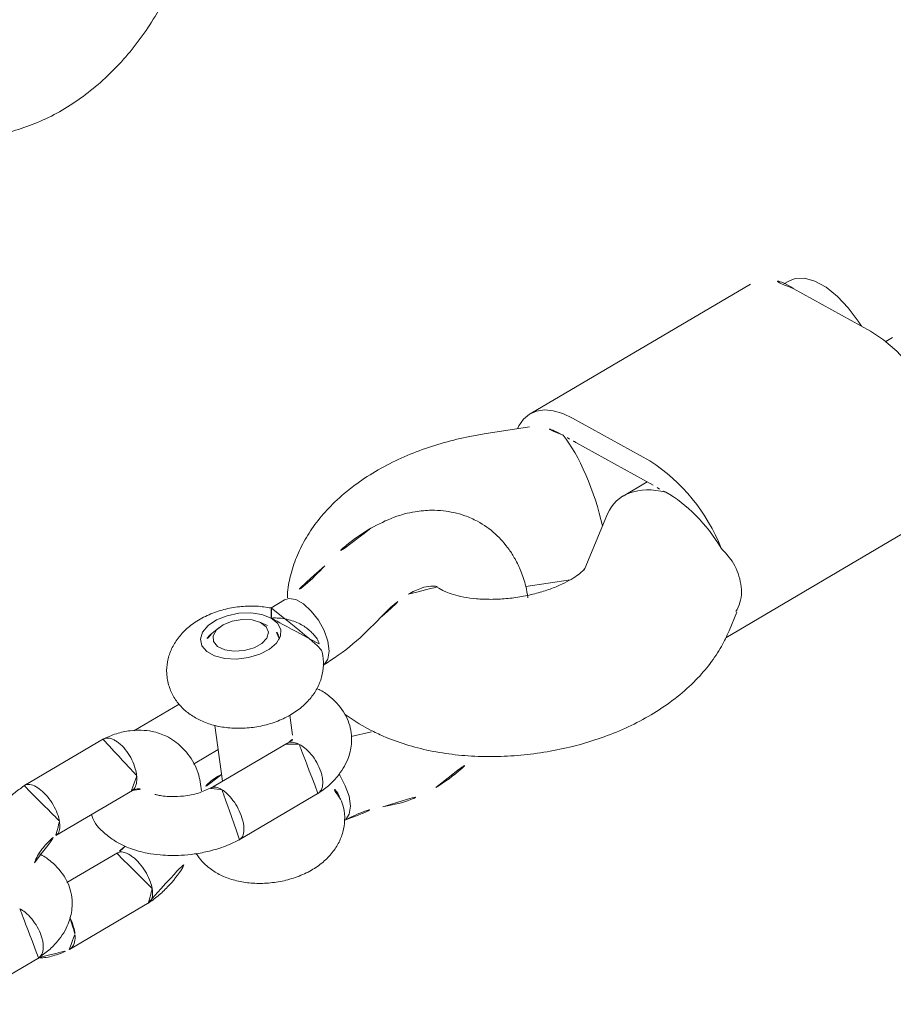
# Model space of a CAD drawing. Extents: x 5459245 to 5462690, y 5971016 to 5972523.
# Tile 90 of 198: x 5462451.1002 to 5462451.1891, y 5972212.3236 to 5972212.4238. Entities that reach past the tile are written whole.
import ezdxf

# ---------------------------------------------------------------- set-up
doc = ezdxf.new("R2010")
doc.units = 0
doc.layers.add('A_MAŁA ARCHITEKTURA', color=195, linetype='CONTINUOUS', lineweight=9)

# ---------------------------------------------------------------- blocks, each defined once
blk = doc.blocks.new('A$C43995eb0')
at = {"layer": 'A_MAŁA ARCHITEKTURA', "linetype": 'Continuous'}
for p, q in [((3277.83, -1013.05), (3256.74, -999.64)), ((3242.91, -1011.83), (3243.59, -1012.26)), ((3277.05, -1013.06), (3274.99, -1013.22)), ((3243.06, -1023.1), (3243.36, -1014.14)), ((3242.54, -1023.8), (3243.09, -1024.15)), ((3267.37, -1026.7), (3267.07, -1035.66)), ((3244.64, -1027.17), (3266.61, -1041.14)), ((3267.35, -1027.38), (3269.76, -1028.91)), ((3265.03, -1037.08), (3265.33, -1028.12)), ((3272.07, -1029.49), (3278.26, -1029.02)), ((3282.46, -1033.52), (3279.77, -1029.8)), ((3267.82, -1040.58), (3270.56, -1044.37)), ((3286.65, -1040.86), (3286.63, -1041.32)), ((3302.6, -1042.29), (3302.65, -1040.96)), ((3302.76, -1040.8), (3304.13, -1042.39)), ((3302.4, -1043.99), (3302.6, -1042.29)), ((3318.67, -1047.76), (3310.73, -1042.71)), ((3306.72, -1047.78), (3305.03, -1048.96)), ((3307.73, -1047.91), (3315.38, -1052.78)), ((3309.43, -1055.27), (3314.14, -1051.99)), ((3298.62, -1053.43), (3298.56, -1053.47)), ((3336.46, -1058.07), (3328.51, -1053.01)), ((3294.82, -1054.77), (3296.21, -1055.65)), ((3313.94, -1055.42), (3311.47, -1053.85)), ((3297.95, -1055.12), (3298, -1055.99)), ((3325.5, -1058.2), (3330.52, -1061.4)), ((3300.4, -1059.44), (3301.2, -1059.78)), ((3302.96, -1059.78), (3303.02, -1059.74)), ((3309.15, -1059.48), (3313.67, -1062.35)), ((3326.77, -1064.59), (3319.13, -1059.73)), ((3346.51, -1065.47), (3338.56, -1060.41)), ((3315.81, -1064.73), (3323.76, -1069.78))]:
    blk.add_line(p, q, dxfattribs=at)
at = {"layer": 'A_MAŁA ARCHITEKTURA', "linetype": 'Continuous', "flags": 128}
for points in [[(3243.36, -1014.14), (3243.53, -1012.54), (3243.96, -1010.82), (3244.62, -1009.03), (3245.49, -1007.24), (3246.55, -1005.51), (3247.75, -1003.89), (3249.06, -1002.45), (3250.42, -1001.22), (3251.8, -1000.26), (3253.15, -999.59), (3254.42, -999.24), (3255.57, -999.22), (3256.56, -999.53), (3256.74, -999.64)], [(3242.54, -1023.8), (3242.06, -1023.38), (3241.61, -1022.55), (3241.4, -1021.47), (3241.44, -1020.18), (3241.74, -1018.74), (3242.27, -1017.22), (3243.02, -1015.69), (3243.32, -1015.17)], [(3268.54, -1041.59), (3268.23, -1041.6), (3267.4, -1041.49), (3266.67, -1041.18), (3266.07, -1040.69), (3265.59, -1040.02), (3265.26, -1039.18), (3265.07, -1038.19), (3265.03, -1037.08)], [(3311.89, -1039.06), (3311.24, -1038.99), (3310.47, -1039.26), (3309.64, -1039.83), (3308.85, -1040.66), (3308.17, -1041.65), (3308.09, -1041.8)], [(3298.97, -1048.24), (3298.82, -1048.17), (3298.18, -1048.1), (3297.4, -1048.37), (3296.58, -1048.94), (3295.79, -1049.77), (3295.1, -1050.76), (3294.6, -1051.83), (3294.31, -1052.86), (3294.28, -1053.77), (3294.51, -1054.45), (3294.82, -1054.77)], [(3297.1, -1055.14), (3297.2, -1056.14), (3297.57, -1057.21), (3298.16, -1058.28), (3298.92, -1059.24), (3299.8, -1060), (3300.7, -1060.51), (3301.55, -1060.7), (3302.28, -1060.58), (3302.81, -1060.14), (3303.11, -1059.43), (3303.14, -1058.51), (3302.9, -1057.46), (3302.42, -1056.38), (3301.73, -1055.36), (3300.9, -1054.48), (3300, -1053.84), (3299.12, -1053.49), (3298.32, -1053.45), (3297.68, -1053.73), (3297.26, -1054.32), (3297.1, -1055.14)], [(3299.1, -1054.6), (3299.83, -1054.8), (3300.6, -1055.31), (3301.29, -1056.07), (3301.82, -1056.96), (3302.12, -1057.87), (3302.14, -1058.68), (3301.88, -1059.28), (3301.38, -1059.58), (3300.7, -1059.54), (3299.94, -1059.18), (3299.2, -1058.54), (3298.57, -1057.7), (3298.15, -1056.78), (3297.99, -1055.9), (3298.12, -1055.19), (3298.5, -1054.73), (3299.1, -1054.6)]]:
    blk.add_lwpolyline(points, dxfattribs=at)
at = {"layer": 'A_MAŁA ARCHITEKTURA', "linetype": 'Continuous'}
for centre, radius, start, end in [((3283.84, -1029.97), 18.6, 138.3685, 174.2751), ((3247.38, -1023.76), 4.37, 171.3456, 231.1471), ((3273.33, -1025.41), 5.91, 177.9481, 184.9049), ((3274.95, -1026.96), 7.59, 172.0859, 177.9766), ((3272.98, -1035.87), 5.91, 177.9481, 184.9049), ((3274.6, -1037.42), 7.59, 172.0859, 177.9766), ((3299.7, -1054.84), 1.78, 127.1706, 188.9862), ((3302.06, -1058.18), 1.82, 241.6159, 301.7641)]:
    blk.add_arc(centre, radius, start, end, dxfattribs=at)
for centre, major_axis, ratio, start_param, end_param in [((3272.86, -1021.41), (3.72, 8.01), 0.497129, 1.318332, 2.277197), ((3272.86, -1021.41), (2, 7.98), 0.666815, 2.224133, 3.359958), ((3272.47, -1033.36), (5.58, 5.92), 0.277537, 1.120711, 2.495562), ((3272.47, -1033.36), (3.72, 8.01), 0.497129, 2.277197, 2.870163)]:
    blk.add_ellipse(centre, major_axis=major_axis, ratio=ratio, start_param=start_param, end_param=end_param, dxfattribs=at)
for points, knots in [([(3274.99, -1013.33), (3274.65, -1013.33), (3273.57, -1013.34), (3272.01, -1014.24), (3270.58, -1015.76), (3270.13, -1017.07), (3269.94, -1017.62)], [0, 0, 0, 0, 0.14161, 0.452356, 0.768709, 1, 1, 1, 1]), ([(3302.65, -1040.96), (3302.64, -1040.48), (3302.62, -1039.2), (3302.35, -1037.07), (3301.8, -1034.6), (3300.99, -1032.13), (3299.95, -1029.69), (3298.69, -1027.32), (3297.25, -1025.03), (3295.64, -1022.87), (3293.87, -1020.85), (3291.95, -1018.98), (3289.9, -1017.31), (3287.72, -1015.85), (3285.43, -1014.65), (3283.15, -1013.77), (3280.93, -1013.23), (3278.92, -1012.99), (3277.64, -1013.04), (3277.05, -1013.06)], [0, 0, 0, 0, 0.036705, 0.097613, 0.159118, 0.220896, 0.282423, 0.343619, 0.404602, 0.465584, 0.526781, 0.588414, 0.650754, 0.714031, 0.778318, 0.843239, 0.899823, 0.954207, 1, 1, 1, 1]), ([(3278.13, -1029.03), (3278.12, -1029.02), (3278.1, -1029.02), (3278.4, -1029.09), (3278.94, -1029.31), (3279.7, -1029.73), (3280.59, -1030.36), (3281.57, -1031.2), (3282.58, -1032.23), (3283.57, -1033.43), (3284.48, -1034.74), (3285.25, -1036.1), (3285.87, -1037.44), (3286.3, -1038.68), (3286.55, -1039.74), (3286.64, -1040.46), (3286.65, -1040.75), (3286.65, -1040.86)], [0, 0, 0, 0, 0.036748, 0.102393, 0.167314, 0.233461, 0.301766, 0.372569, 0.445617, 0.520331, 0.595992, 0.671821, 0.746826, 0.820352, 0.891948, 0.961581, 1, 1, 1, 1]), ([(3304.83, -1032.38), (3303.9, -1031.84), (3302.47, -1031.02), (3300.78, -1030.55), (3300.2, -1030.39)], [0, 0, 0, 0, 0.657585, 1, 1, 1, 1]), ([(3309.03, -1036.28), (3308.5, -1035.61), (3307.36, -1034.15), (3305.72, -1033), (3304.83, -1032.38)], [0, 0, 0, 0, 0.461815, 1, 1, 1, 1]), ([(3283.38, -1032.82), (3283.05, -1033.06), (3282.27, -1033.63), (3281.31, -1034.63), (3280.47, -1035.71), (3279.68, -1037.04), (3279, -1038.76), (3278.73, -1040.66), (3278.82, -1042.26), (3279.05, -1043.45), (3279.41, -1044.56), (3279.94, -1045.74), (3280.84, -1047.16), (3282.27, -1048.79), (3283.63, -1049.76), (3284.35, -1050.28)], [0, 0, 0, 0, 0.054356, 0.129653, 0.195009, 0.249006, 0.352363, 0.462193, 0.530863, 0.588397, 0.639494, 0.699172, 0.781475, 0.883377, 1, 1, 1, 1]), ([(3312.05, -1039.15), (3311.41, -1038.68), (3310.18, -1037.78), (3309.41, -1036.78), (3309.04, -1036.3)], [0, 0, 0, 0, 0.523565, 1, 1, 1, 1]), ([(3321.9, -1051.03), (3322.07, -1050.72), (3322.42, -1050.05), (3322.68, -1048.9), (3322.75, -1047.63), (3322.57, -1046.26), (3322.14, -1044.85), (3321.46, -1043.44), (3320.57, -1042.1), (3319.49, -1040.9), (3318.28, -1039.91), (3317, -1039.18), (3315.7, -1038.74), (3314.42, -1038.58), (3313.17, -1038.69), (3311.97, -1039.09), (3310.96, -1039.69), (3310.48, -1040.25), (3310.28, -1040.48)], [0, 0, 0, 0, 0.049475, 0.107064, 0.167217, 0.231476, 0.299795, 0.369816, 0.44009, 0.511261, 0.58438, 0.652729, 0.717542, 0.778481, 0.837024, 0.894419, 0.957194, 1, 1, 1, 1]), ([(3310.29, -1040.49), (3310.1, -1040.71), (3309.71, -1041.16), (3309.58, -1041.82), (3309.52, -1042.16)], [0, 0, 0, 0, 0.474285, 1, 1, 1, 1]), ([(3288.59, -1043.82), (3288.17, -1043.52), (3287.4, -1042.98), (3286.81, -1042.21), (3286.57, -1041.68), (3286.54, -1041.46), (3286.54, -1041.4)], [0, 0, 0, 0, 0.368153, 0.675508, 0.914775, 1, 1, 1, 1]), ([(3286.63, -1041.32), (3286.63, -1041.38), (3286.61, -1041.52), (3286.61, -1041.51), (3286.61, -1041.5)], [0, 0, 0, 0, 0.474144, 1, 1, 1, 1]), ([(3310.88, -1042.8), (3310.47, -1042.59), (3309.66, -1042.16), (3308.12, -1041.7), (3306.46, -1041.57), (3304.92, -1041.92), (3303.52, -1042.67), (3302.23, -1043.98), (3301.55, -1045.73), (3301.34, -1046.99), (3301.36, -1047.53), (3301.37, -1047.62)], [0, 0, 0, 0, 0.093668, 0.183639, 0.340969, 0.465102, 0.557983, 0.714513, 0.884781, 0.98106, 1, 1, 1, 1]), ([(3310.82, -1042.78), (3310.67, -1042.71), (3310.35, -1042.58), (3309.81, -1042.73), (3309.36, -1042.98), (3309.02, -1043.23), (3308.57, -1043.65), (3308.05, -1044.3), (3307.56, -1045.2), (3307.29, -1046.05), (3307.24, -1046.55), (3307.24, -1046.75), (3307.24, -1046.76)], [0, 0, 0, 0, 0.130707, 0.269155, 0.337621, 0.406081, 0.474541, 0.612953, 0.75138, 0.889859, 0.994469, 1, 1, 1, 1]), ([(3270.56, -1044.37), (3270.85, -1044.76), (3271.68, -1045.88), (3273.18, -1047.62), (3275.07, -1049.51), (3277.1, -1051.21), (3279.26, -1052.7), (3281.54, -1053.94), (3283.82, -1054.86), (3286.04, -1055.45), (3288.14, -1055.73), (3290.17, -1055.73), (3292.12, -1055.44), (3293.58, -1055.06), (3294.33, -1054.7), (3294.51, -1054.61)], [0, 0, 0, 0, 0.04862, 0.137096, 0.226181, 0.316236, 0.407607, 0.50045, 0.594382, 0.676754, 0.755957, 0.832161, 0.905976, 0.978128, 1, 1, 1, 1]), ([(3291.99, -1045.26), (3291.37, -1045.07), (3290.12, -1044.69), (3289.1, -1044.11), (3288.59, -1043.82)], [0, 0, 0, 0, 0.503446, 1, 1, 1, 1]), ([(3298.96, -1048.24), (3297.89, -1047.63), (3295.75, -1046.43), (3293.24, -1045.65), (3292, -1045.26)], [0, 0, 0, 0, 0.501623, 1, 1, 1, 1]), ([(3307.83, -1047.92), (3307.75, -1047.89), (3307.5, -1047.8), (3307.3, -1047.39), (3307.24, -1046.98), (3307.24, -1046.77), (3307.24, -1046.76)], [0, 0, 0, 0, 0.210361, 0.650161, 0.982436, 1, 1, 1, 1]), ([(3296.19, -1055.62), (3296.34, -1056.08), (3296.65, -1057.03), (3297.41, -1058.4), (3298.36, -1059.7), (3299.51, -1060.84), (3300.77, -1061.75), (3302.08, -1062.38), (3303.37, -1062.71), (3304.64, -1062.77), (3305.86, -1062.56), (3307.02, -1062.06), (3308.02, -1061.29), (3308.81, -1060.31), (3309.33, -1059.21), (3309.62, -1058.01), (3309.68, -1056.73), (3309.5, -1055.37), (3309.07, -1053.96), (3308.4, -1052.55), (3307.51, -1051.21), (3306.43, -1050.01), (3305.22, -1049.02), (3303.93, -1048.29), (3302.64, -1047.85), (3301.36, -1047.68), (3300.11, -1047.79), (3298.91, -1048.19), (3297.9, -1048.8), (3297.41, -1049.36), (3297.22, -1049.59)], [0, 0, 0, 0, 0.037225, 0.076495, 0.115956, 0.156121, 0.197664, 0.235336, 0.270718, 0.304227, 0.336696, 0.368729, 0.403105, 0.43584, 0.46776, 0.500011, 0.533699, 0.569686, 0.607947, 0.647161, 0.686517, 0.726376, 0.767325, 0.805603, 0.8419, 0.876028, 0.908814, 0.940957, 0.976113, 1, 1, 1, 1]), ([(3307.15, -1047.55), (3307.13, -1047.56), (3307.06, -1047.6), (3307.19, -1047.63), (3307.42, -1047.74), (3307.66, -1047.87), (3307.77, -1047.94)], [0, 0, 0, 0, 0.1278875, 0.517553, 0.7701735, 1, 1, 1, 1]), ([(3318.64, -1047.74), (3318.49, -1047.68), (3318.19, -1047.56), (3317.66, -1047.72), (3317.21, -1047.98), (3316.87, -1048.23), (3316.42, -1048.64), (3315.87, -1049.28), (3315.35, -1050.16), (3315.03, -1050.97), (3314.94, -1051.45), (3314.93, -1051.65), (3314.93, -1051.66)], [0, 0, 0, 0, 0.137407, 0.274788, 0.342726, 0.410658, 0.478591, 0.615935, 0.753296, 0.890708, 0.994512, 1, 1, 1, 1]), ([(3323.21, -1062.32), (3323.32, -1062.22), (3323.95, -1061.61), (3324.35, -1060.28), (3324.57, -1058.72), (3324.54, -1057.51), (3324.38, -1056.44), (3324.11, -1055.35), (3323.64, -1054), (3322.92, -1052.53), (3322, -1051.1), (3321.03, -1049.87), (3319.85, -1048.65), (3318.96, -1047.99), (3318.51, -1047.65)], [0, 0, 0, 0, 0.029869, 0.175406, 0.257702, 0.331603, 0.394991, 0.449041, 0.525965, 0.643886, 0.718419, 0.803337, 0.898722, 1, 1, 1, 1]), ([(3297.22, -1049.59), (3297.15, -1049.66), (3296.84, -1049.95), (3296.49, -1050.78), (3296.25, -1051.97), (3296.34, -1053.37), (3296.71, -1054.43), (3297.02, -1055.01), (3297.1, -1055.14), (3297.1, -1055.14)], [0, 0, 0, 0, 0.055216, 0.246335, 0.445591, 0.668995, 0.928796, 0.997942, 1, 1, 1, 1]), ([(3284.35, -1050.28), (3285.2, -1050.78), (3286.88, -1051.76), (3288.87, -1052.38), (3289.86, -1052.69)], [0, 0, 0, 0, 0.502328, 1, 1, 1, 1]), ([(3315.31, -1052.69), (3315.27, -1052.68), (3315.08, -1052.61), (3314.95, -1052.25), (3314.91, -1051.86), (3314.93, -1051.67), (3314.93, -1051.66)], [0, 0, 0, 0, 0.123094, 0.611499, 0.980495, 1, 1, 1, 1]), ([(3328.66, -1053.1), (3328.28, -1052.9), (3327.53, -1052.5), (3325.91, -1051.94), (3324.14, -1051.56), (3322.78, -1051.58), (3322.29, -1051.59)], [0, 0, 0, 0, 0.20602, 0.408582, 0.783311, 1, 1, 1, 1]), ([(3289.86, -1052.69), (3290.77, -1052.97), (3292.58, -1053.52), (3294.09, -1054.36), (3294.84, -1054.78)], [0, 0, 0, 0, 0.502144, 1, 1, 1, 1]), ([(3313.56, -1052.39), (3313.67, -1052.47), (3314.17, -1052.84), (3314.99, -1053.22), (3315.71, -1053.38), (3315.98, -1053.44)], [0, 0, 0, 0, 0.149398, 0.685364, 1, 1, 1, 1]), ([(3315.27, -1052.75), (3315.63, -1053.02), (3316.36, -1053.58), (3317.24, -1054.73), (3317.86, -1055.8), (3318.2, -1056.6), (3318.38, -1057.16), (3318.43, -1057.4), (3318.46, -1057.5)], [0, 0, 0, 0, 0.237838, 0.485596, 0.683795, 0.831723, 0.929885, 1, 1, 1, 1]), ([(3315.98, -1053.44), (3315.47, -1053.8), (3314.32, -1054.6), (3313.22, -1056.27), (3312.71, -1057.9), (3312.62, -1059.37), (3312.85, -1060.89), (3313.59, -1062.48), (3314.56, -1063.66), (3315.3, -1064.34), (3315.72, -1064.66), (3315.93, -1064.81)], [0, 0, 0, 0, 0.130765, 0.29424, 0.436593, 0.509635, 0.628253, 0.794834, 0.895537, 0.949911, 1, 1, 1, 1]), ([(3325.56, -1058.19), (3325.48, -1058.15), (3325.25, -1058.05), (3325.12, -1057.66), (3325.08, -1057.21), (3325.11, -1056.82), (3325.21, -1056.27), (3325.48, -1055.51), (3325.97, -1054.61), (3326.54, -1053.89), (3326.94, -1053.53), (3327.11, -1053.4), (3327.12, -1053.39)], [0, 0, 0, 0, 0.078835, 0.225554, 0.298102, 0.370637, 0.443173, 0.589824, 0.736508, 0.883264, 0.994139, 1, 1, 1, 1]), ([(3328.54, -1053.07), (3328.44, -1053.02), (3328.2, -1052.89), (3327.69, -1053.03), (3327.3, -1053.26), (3327.13, -1053.39), (3327.12, -1053.39)], [0, 0, 0, 0, 0.2789496, 0.6805674, 0.9839595, 1, 1, 1, 1]), ([(3297.1, -1055.14), (3297.1, -1055.14), (3296.99, -1055.18), (3296.63, -1055.33), (3296.23, -1055.55), (3296.23, -1055.59), (3296.24, -1055.6)], [0, 0, 0, 0, 0.003847, 0.191065, 0.671957, 1, 1, 1, 1]), ([(3324.52, -1057.81), (3324.53, -1057.81), (3324.73, -1057.86), (3325.13, -1058.02), (3325.47, -1058.2), (3325.66, -1058.29)], [0, 0, 0, 0, 0.027277, 0.486228, 1, 1, 1, 1]), ([(3333.55, -1059.52), (3333.57, -1059.5), (3333.75, -1059.2), (3334.19, -1058.76), (3334.61, -1058.41), (3334.8, -1058.29), (3334.81, -1058.28)], [0, 0, 0, 0, 0.037307, 0.573492, 0.978587, 1, 1, 1, 1]), ([(3336.47, -1058.09), (3336.32, -1058.01), (3336.03, -1057.84), (3335.43, -1057.95), (3335.01, -1058.16), (3334.82, -1058.28), (3334.81, -1058.28)], [0, 0, 0, 0, 0.344388, 0.709557, 0.985415, 1, 1, 1, 1]), ([(3338.61, -1060.45), (3338.55, -1060.33), (3338.32, -1059.8), (3337.69, -1059.14), (3336.97, -1058.45), (3336.54, -1058.14), (3336.34, -1057.98)], [0, 0, 0, 0, 0.1271865, 0.5555949, 0.7869112, 1, 1, 1, 1]), ([(3319.19, -1059.8), (3319.07, -1059.73), (3318.79, -1059.58), (3318.23, -1059.69), (3317.8, -1059.9), (3317.61, -1060.02), (3317.61, -1060.03)], [0, 0, 0, 0, 0.305655, 0.69238, 0.984556, 1, 1, 1, 1]), ([(3319.17, -1059.75), (3319.09, -1059.69), (3318.84, -1059.49), (3318.69, -1059.2), (3318.63, -1059.11), (3318.66, -1059.05), (3318.67, -1059.04)], [0, 0, 0, 0, 0.187021, 0.655505, 0.962362, 1, 1, 1, 1]), ([(3338.72, -1060.51), (3338.3, -1060.29), (3337.49, -1059.87), (3335.95, -1059.4), (3334.3, -1059.27), (3332.75, -1059.63), (3331.35, -1060.37), (3330.06, -1061.69), (3329.38, -1063.44), (3329.18, -1064.66), (3329.19, -1065.17), (3329.2, -1065.22)], [0, 0, 0, 0, 0.0943523, 0.1849808, 0.3434614, 0.4685011, 0.5620612, 0.7197349, 0.8912471, 0.9882301, 1, 1, 1, 1]), ([(3315.88, -1064.72), (3315.81, -1064.69), (3315.58, -1064.58), (3315.44, -1064.19), (3315.4, -1063.74), (3315.43, -1063.35), (3315.54, -1062.8), (3315.83, -1062.05), (3316.36, -1061.18), (3316.98, -1060.5), (3317.41, -1060.16), (3317.6, -1060.03), (3317.61, -1060.03)], [0, 0, 0, 0, 0.0677727, 0.2162437, 0.2896663, 0.3630827, 0.4364991, 0.5849313, 0.7333806, 0.8818849, 0.9940688, 1, 1, 1, 1]), ([(3338.65, -1060.48), (3338.5, -1060.42), (3338.18, -1060.29), (3337.64, -1060.44), (3337.19, -1060.69), (3336.85, -1060.94), (3336.4, -1061.36), (3335.88, -1062.01), (3335.4, -1062.91), (3335.13, -1063.75), (3335.07, -1064.25), (3335.07, -1064.46), (3335.07, -1064.47)], [0, 0, 0, 0, 0.130707, 0.269155, 0.337621, 0.406081, 0.474541, 0.612953, 0.75138, 0.889859, 0.994469, 1, 1, 1, 1]), ([(3326.71, -1064.6), (3326.67, -1064.57), (3326.51, -1064.43), (3326.05, -1064.49), (3325.6, -1064.7), (3325.34, -1064.89), (3325.3, -1064.91), (3325.3, -1064.92)], [0, 0, 0, 0, 0.134667, 0.5341282, 0.9337227, 0.9840423, 1, 1, 1, 1]), ([(3330.23, -1065.26), (3330.1, -1065.27), (3329.46, -1065.35), (3328.57, -1065.21), (3327.7, -1064.98), (3327.14, -1064.78), (3326.79, -1064.6), (3326.61, -1064.5)], [0, 0, 0, 0, 0.104686, 0.513902, 0.664979, 0.82305, 1, 1, 1, 1]), ([(3323.72, -1069.73), (3323.7, -1069.73), (3323.51, -1069.68), (3323.32, -1069.32), (3323.24, -1068.78), (3323.31, -1068.11), (3323.51, -1067.37), (3323.95, -1066.46), (3324.53, -1065.63), (3324.99, -1065.16), (3325.25, -1064.95), (3325.29, -1064.93), (3325.3, -1064.92)], [0, 0, 0, 0, 0.024345, 0.17085, 0.317326, 0.389766, 0.536224, 0.682688, 0.829205, 0.975722, 0.994148, 1, 1, 1, 1]), ([(3323.61, -1069.69), (3323.99, -1069.89), (3324.74, -1070.29), (3326.35, -1070.86), (3328.4, -1071.25), (3330.73, -1071.28), (3332.74, -1070.97), (3334.41, -1070.45), (3336.12, -1069.61), (3337.53, -1068.63), (3338.14, -1067.66), (3338.32, -1067.37)], [0, 0, 0, 0, 0.082728, 0.164067, 0.31454, 0.449759, 0.570138, 0.675931, 0.767263, 0.930269, 1, 1, 1, 1]), ([(3268.73, -1116.81), (3268.88, -1116.28), (3269.22, -1115.03), (3269.46, -1113.01), (3269.42, -1110.8), (3269.06, -1108.63), (3268.41, -1106.53), (3267.46, -1104.52), (3266.25, -1102.62), (3264.76, -1100.84), (3263.03, -1099.2), (3261.05, -1097.73), (3258.86, -1096.44), (3256.49, -1095.37), (3253.97, -1094.52), (3251.34, -1093.9), (3248.65, -1093.53), (3245.91, -1093.42), (3243.18, -1093.55), (3240.89, -1093.88), (3239.55, -1094.19), (3239.07, -1094.3)], [0, 0, 0, 0, 0.038869, 0.090998, 0.142589, 0.193816, 0.244998, 0.296516, 0.34871, 0.401842, 0.456045, 0.511298, 0.56743, 0.624181, 0.681294, 0.738558, 0.7959, 0.853334, 0.910922, 0.968714, 1, 1, 1, 1])]:
    blk.add_open_spline(points, degree=3, knots=knots, dxfattribs=at)

msp = doc.modelspace()

# ---------------------------------------------------------------- block references
at = {"layer": 'A_MAŁA ARCHITEKTURA', "xscale": 0.001, "yscale": 0.001, "zscale": 0.001, "rotation": 242.9301705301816}
msp.add_blockref('A$C43995eb0', (5462453.5658, 5972214.81866), dxfattribs=at)

doc.saveas('drawing.dxf')
